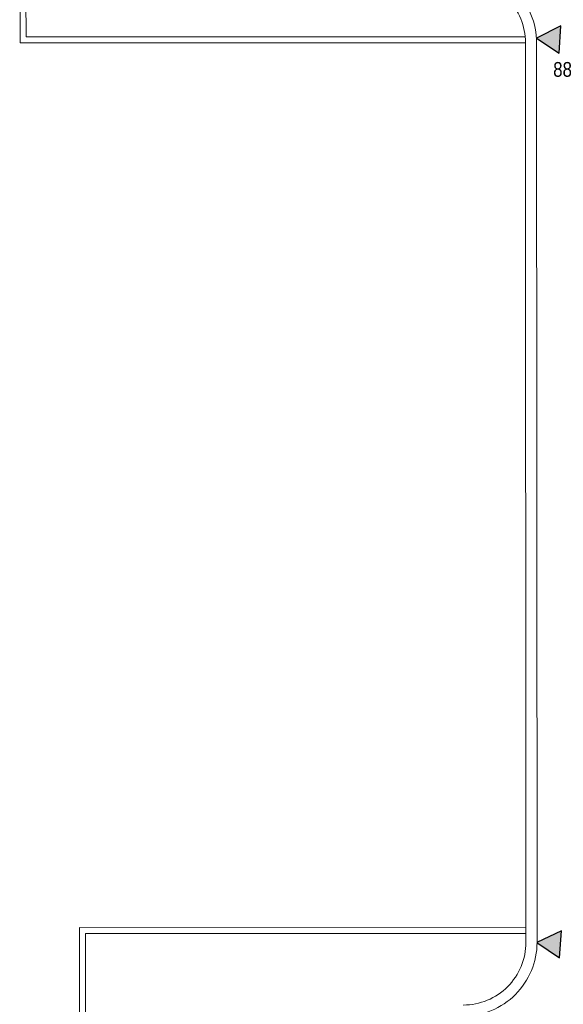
# Model space of a CAD drawing. Extents: x 261105 to 7565828, y -85627 to 5881792.
# Tile 14 of 116: x 303951 to 311324, y -30253 to -16898. Entities that reach past the tile are written whole.
import ezdxf

# ---------------------------------------------------------------- set-up
doc = ezdxf.new("R2010")
doc.units = 0
doc.header["$MEASUREMENT"] = 0
doc.layers.add('krawężnik zew', color=7, linetype='Continuous', lineweight=30, true_color=0x000000)
doc.layers.add('tlo', color=7, linetype='Continuous', lineweight=9, true_color=0xb2b2b2)
doc.layers.add('linii', color=7, linetype='Continuous', lineweight=15)
doc.layers.add('zz-odwodnienie', color=31, linetype='Continuous')
doc.styles.add('ARIAL', font='arial.ttf')

# ---------------------------------------------------------------- blocks, each defined once
blk = doc.blocks.new('d_rzędna')
at = {"layer": 'zz-odwodnienie'}
blk.add_hatch(color=0, dxfattribs=at).paths.add_polyline_path([(0, 0), (0.369, 0.639), (-0.369, 0.639)])
at = {"layer": 'zz-odwodnienie', "color": 0}
for p, q in [((-0.369, 0.639), (0, 0)), ((0.369, 0.639), (-0.369, 0.639)), ((-0.369, 0.639), (0, 0)), ((0.369, 0.639), (-0.369, 0.639)), ((0, 0), (0.369, 0.639)), ((0, 0), (0.369, 0.639))]:
    blk.add_line(p, q, dxfattribs=at)
blk = doc.blocks.new('D_wysokościówka_2025-09-03')
at = {"layer": 'zz-odwodnienie', "color": 253, "true_color": 0x999999, "yscale": 0.4999999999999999, "zscale": 0.4999999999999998}
for p, xscale, rotation in [((45.119, -119.148, 0), 0.5, 240.7150226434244), ((39.694, -130.146, 0), 0.5000000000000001, 239.0369326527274)]:
    blk.add_blockref('d_rzędna', p, dxfattribs=dict(at, xscale=xscale, rotation=rotation))
at = {"layer": 'zz-odwodnienie', "color": 253, "lineweight": 13, "true_color": 0x999999, "insert": (45.18, -119.537, 0), "char_height": 0.2, "width": 0.87677, "attachment_point": 1, "rotation": 333.7089, "style": 'ARIAL', "bg_fill": 2}
blk.add_mtext('{\\fArial Narrow|b0|i0|c238|p34;88,15}', dxfattribs=at)
blk = doc.blocks.new('dgfdsgsg')
at = {"layer": 'tlo'}
for p, q in [((337952, 16522, 0), (337945, 23572, 0)), ((338031, 16602, 0), (338025, 23572, 0)), ((344802, 16604, 0), (338031, 16602, 0)), ((344807, 16524, 0), (337952, 16522, 0)), ((344807, 16524, 0), (344812, 4320, 0)), ((344956, 16524, 0), (344962, 4320, 0))]:
    blk.add_line(p, q, dxfattribs=at)
at = {"layer": 'tlo', "ltscale": 0.15, "elevation": 0}
blk.add_lwpolyline([(344812, 4520), (338757, 4523), (338757, -1158)], dxfattribs=at)
at = {"layer": 'tlo', "elevation": 0}
blk.add_lwpolyline([(344812, 4440), (338837, 4442), (338837, -1158)], dxfattribs=at)
at = {"layer": 'tlo'}
for centre, radius, start, end in [((343956, 16524, 0), 1000, 359.9831, 90.0204), ((343956, 16524, 0), 850, 359.9831, 90.0204), ((343962, 4321, 0), 1000, 269.9782, 359.9831), ((343962, 4321, 0), 850, 269.9782, 359.9831)]:
    blk.add_arc(centre, radius, start, end, dxfattribs=at)

msp = doc.modelspace()

# ---------------------------------------------------------------- block references
at = {"layer": 'krawężnik zew', "xscale": 999.9999999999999, "yscale": 999.9999999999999, "zscale": 999.9999999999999, "rotation": 26.29109939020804}
msp.add_blockref('D_wysokościówka_2025-09-03', (217733.7, 69687.7, 0), dxfattribs=at)

# ---------------------------------------------------------------- next in the draw order: block references
at = {"layer": 'linii'}
msp.add_blockref('dgfdsgsg', (-33994.2, -33734.1), dxfattribs=at)

doc.saveas('drawing.dxf')
